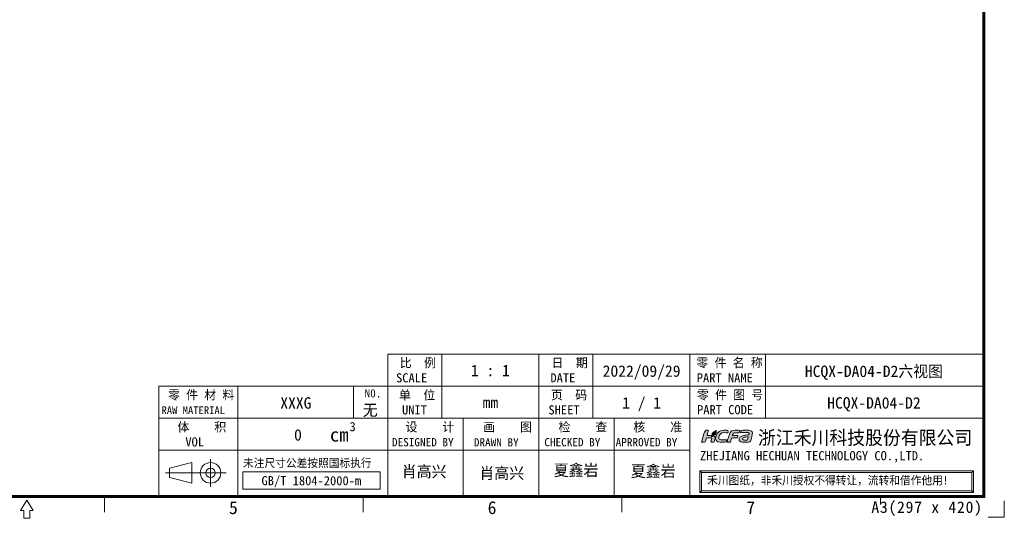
# Model space of a CAD drawing. Header units: millimetres. Extents: x 0 to 427, y 0 to 299.
# Tile 53 of 54: x 212 to 427, y 0 to 109. Entities that reach past the tile are written whole.
import ezdxf
from ezdxf.enums import TextEntityAlignment as Align

# ---------------------------------------------------------------- set-up
doc = ezdxf.new("R2010")
doc.units = ezdxf.units.MM
doc.header["$LTSCALE"] = 23.1
doc.header["$MEASUREMENT"] = 0
doc.layers.get('0').update_dxf_attribs({"lineweight": 18})
for name, color, linetype, lineweight in [('粗实线', 7, 'Continuous', 30), ('细实线层', 7, 'Continuous', 18), ('限高区域④', 3, 'Continuous', 18), ('限高区域⑤', 4, 'Continuous', 18)]:
    doc.layers.add(name, color=color, linetype=linetype, lineweight=lineweight)
doc.styles.add('鸿蒙CAD', font='txt')

# ---------------------------------------------------------------- blocks, each defined once
blk = doc.blocks.new('hcfa')
at = {"layer": '限高区域⑤'}
h = blk.add_hatch(color=164, dxfattribs=at)
edge = h.paths.add_edge_path(flags=0)
edge.add_spline(control_points=[(7.07, 2.36), (6.56, 2.36), (5.94, 2.45), (5.68, 1.95)], knot_values=[0, 0, 0, 0, 1.537659, 1.537659, 1.537659, 1.537659], weights=[1, 1, 1, 1], degree=3, periodic=0)
edge.add_spline(control_points=[(5.68, 1.95), (5.5, 1.6), (5.1, 0.37), (5.04, 0.05)], knot_values=[0, 0, 0, 0, 2.013709, 2.013709, 2.013709, 2.013709], weights=[1, 1, 1, 1], degree=3, periodic=0)
edge.add_line((5.04, 0.05), (5.05, 0))
edge.add_line((5.05, 0), (5.11, -0.03))
edge.add_line((5.11, -0.03), (5.37, -0.03))
edge.add_line((5.37, -0.03), (5.64, -0.03))
edge.add_spline(control_points=[(5.64, -0.03), (5.76, -0.03), (5.74, 0.02), (5.79, 0.22)], knot_values=[0, 0, 0, 0, 0.325713, 0.325713, 0.325713, 0.325713], weights=[1, 1, 1, 1], degree=3, periodic=0)
edge.add_spline(control_points=[(5.79, 0.22), (5.83, 0.33), (5.92, 0.77), (6.02, 0.82)], knot_values=[0, 0, 0, 0, 0.649887, 0.649887, 0.649887, 0.649887], weights=[1, 1, 1, 1], degree=3, periodic=0)
edge.add_spline(control_points=[(6.02, 0.82), (6.12, 0.94), (6.84, 0.81), (7.05, 0.86)], knot_values=[0, 0, 0, 0, 1.042012, 1.042012, 1.042012, 1.042012], weights=[1, 1, 1, 1], degree=3, periodic=0)
edge.add_spline(control_points=[(7.05, 0.86), (7.09, 0.87), (7.11, 0.89), (7.12, 0.92)], knot_values=[0, 0, 0, 0, 0.09894, 0.09894, 0.09894, 0.09894], weights=[1, 1, 1, 1], degree=3, periodic=0)
edge.add_spline(control_points=[(7.12, 0.92), (7.14, 0.97), (7.21, 1.14), (7.21, 1.2)], knot_values=[0, 0, 0, 0, 0.29547, 0.29547, 0.29547, 0.29547], weights=[1, 1, 1, 1], degree=3, periodic=0)
edge.add_spline(control_points=[(7.21, 1.2), (7.21, 1.24), (7.23, 1.29), (7.18, 1.3)], knot_values=[0, 0, 0, 0, 0.12492, 0.12492, 0.12492, 0.12492], weights=[1, 1, 1, 1], degree=3, periodic=0)
edge.add_spline(control_points=[(7.18, 1.3), (6.84, 1.38), (6.46, 1.35), (6.12, 1.32)], knot_values=[0, 0, 0, 0, 1.062134, 1.062134, 1.062134, 1.062134], weights=[1, 1, 1, 1], degree=3, periodic=0)
edge.add_spline(control_points=[(6.12, 1.32), (6.12, 1.37), (6.16, 1.49), (6.17, 1.54)], knot_values=[0, 0, 0, 0, 0.222512, 0.222512, 0.222512, 0.222512], weights=[1, 1, 1, 1], degree=3, periodic=0)
edge.add_line((6.17, 1.54), (6.24, 1.68))
edge.add_line((6.24, 1.68), (6.36, 1.79))
edge.add_line((6.36, 1.79), (6.51, 1.84))
edge.add_line((6.51, 1.84), (6.7, 1.86))
edge.add_line((6.7, 1.86), (6.94, 1.86))
edge.add_line((6.94, 1.86), (7.19, 1.86))
edge.add_spline(control_points=[(7.19, 1.86), (7.31, 1.86), (7.45, 1.84), (7.48, 1.91)], knot_values=[0, 0, 0, 0, 0.307412, 0.307412, 0.307412, 0.307412], weights=[1, 1, 1, 1], degree=3, periodic=0)
edge.add_spline(control_points=[(7.48, 1.91), (7.5, 1.96), (7.57, 2.13), (7.57, 2.19)], knot_values=[0, 0, 0, 0, 0.295458, 0.295458, 0.295458, 0.295458], weights=[1, 1, 1, 1], degree=3, periodic=0)
edge.add_spline(control_points=[(7.57, 2.19), (7.57, 2.25), (7.56, 2.29), (7.49, 2.32)], knot_values=[0, 0, 0, 0, 0.162305, 0.162305, 0.162305, 0.162305], weights=[1, 1, 1, 1], degree=3, periodic=0)
edge.add_spline(control_points=[(7.49, 2.32), (7.38, 2.36), (7.17, 2.36), (7.07, 2.36)], knot_values=[0, 0, 0, 0, 0.4222, 0.4222, 0.4222, 0.4222], weights=[1, 1, 1, 1], degree=3, periodic=0)
edge = h.paths.add_edge_path(flags=0)
edge.add_spline(control_points=[(3.72, 1.65), (4.08, 2.02), (4.83, 1.84), (5.23, 1.86)], knot_values=[0, 0, 0, 0, 1.564995, 1.564995, 1.564995, 1.564995], weights=[1, 1, 1, 1], degree=3, periodic=0)
edge.add_spline(control_points=[(5.23, 1.86), (5.27, 1.86), (5.31, 2.17), (5.2, 2.29)], knot_values=[0, 0, 0, 0, 0.452649, 0.452649, 0.452649, 0.452649], weights=[1, 1, 1, 1], degree=3, periodic=0)
edge.add_spline(control_points=[(5.2, 2.29), (5.15, 2.34), (5.05, 2.36), (4.95, 2.37)], knot_values=[0, 0, 0, 0, 0.26521, 0.26521, 0.26521, 0.26521], weights=[1, 1, 1, 1], degree=3, periodic=0)
edge.add_spline(control_points=[(4.95, 2.37), (4.27, 2.4), (3.51, 2.36), (3.08, 1.72)], knot_values=[0, 0, 0, 0, 2.081034, 2.081034, 2.081034, 2.081034], weights=[1, 1, 1, 1], degree=3, periodic=0)
edge.add_spline(control_points=[(3.08, 1.72), (2.87, 1.41), (2.66, 0.72), (2.88, 0.37)], knot_values=[0, 0, 0, 0, 1.416581, 1.416581, 1.416581, 1.416581], weights=[1, 1, 1, 1], degree=3, periodic=0)
edge.add_spline(control_points=[(2.88, 0.37), (2.95, 0.26), (3.06, 0.13), (3.25, 0.08)], knot_values=[0, 0, 0, 0, 0.485963, 0.485963, 0.485963, 0.485963], weights=[1, 1, 1, 1], degree=3, periodic=0)
edge.add_spline(control_points=[(3.25, 0.08), (3.71, -0.04), (4.59, -0.06), (4.85, 0.08)], knot_values=[0, 0, 0, 0, 1.622869, 1.622869, 1.622869, 1.622869], weights=[1, 1, 1, 1], degree=3, periodic=0)
edge.add_spline(control_points=[(4.85, 0.08), (4.96, 0.13), (5.03, 0.39), (5, 0.47)], knot_values=[0, 0, 0, 0, 0.439849, 0.439849, 0.439849, 0.439849], weights=[1, 1, 1, 1], degree=3, periodic=0)
edge.add_spline(control_points=[(5, 0.47), (4.99, 0.51), (4.61, 0.46), (4.52, 0.46)], knot_values=[0, 0, 0, 0, 0.489965, 0.489965, 0.489965, 0.489965], weights=[1, 1, 1, 1], degree=3, periodic=0)
edge.add_spline(control_points=[(4.52, 0.46), (4.29, 0.45), (3.89, 0.42), (3.69, 0.5)], knot_values=[0, 0, 0, 0, 0.834259, 0.834259, 0.834259, 0.834259], weights=[1, 1, 1, 1], degree=3, periodic=0)
edge.add_spline(control_points=[(3.69, 0.5), (3.51, 0.58), (3.39, 0.62), (3.39, 0.8)], knot_values=[0, 0, 0, 0, 0.459489, 0.459489, 0.459489, 0.459489], weights=[1, 1, 1, 1], degree=3, periodic=0)
edge.add_spline(control_points=[(3.39, 0.8), (3.39, 1.04), (3.54, 1.47), (3.72, 1.65)], knot_values=[0, 0, 0, 0, 0.925524, 0.925524, 0.925524, 0.925524], weights=[1, 1, 1, 1], degree=3, periodic=0)
edge = h.paths.add_edge_path(flags=0)
edge.add_spline(control_points=[(1.07, 1.31), (1.08, 1.43), (1.2, 1.78), (1.24, 1.9)], knot_values=[0, 0, 0, 0, 0.611736, 0.611736, 0.611736, 0.611736], weights=[1, 1, 1, 1], degree=3, periodic=0)
edge.add_spline(control_points=[(1.24, 1.9), (1.26, 1.97), (1.36, 2.23), (1.36, 2.28)], knot_values=[0, 0, 0, 0, 0.393712, 0.393712, 0.393712, 0.393712], weights=[1, 1, 1, 1], degree=3, periodic=0)
edge.add_spline(control_points=[(1.36, 2.28), (1.36, 2.39), (1.07, 2.39), (0.92, 2.35)], knot_values=[0, 0, 0, 0, 0.475712, 0.475712, 0.475712, 0.475712], weights=[1, 1, 1, 1], degree=3, periodic=0)
edge.add_spline(control_points=[(0.92, 2.35), (0.83, 2.31), (0.74, 2.24), (0.68, 2.17)], knot_values=[0, 0, 0, 0, 0.3056, 0.3056, 0.3056, 0.3056], weights=[1, 1, 1, 1], degree=3, periodic=0)
edge.add_spline(control_points=[(0.68, 2.17), (0.61, 2.08), (0.53, 1.93), (0.5, 1.82)], knot_values=[0, 0, 0, 0, 0.395977, 0.395977, 0.395977, 0.395977], weights=[1, 1, 1, 1], degree=3, periodic=0)
edge.add_spline(control_points=[(0.5, 1.82), (0.35, 1.34), (0.22, 0.86), (0.09, 0.38)], knot_values=[0, 0, 0, 0, 1.492002, 1.492002, 1.492002, 1.492002], weights=[1, 1, 1, 1], degree=3, periodic=0)
edge.add_spline(control_points=[(0.09, 0.38), (0.07, 0.32), (-0.01, 0.1), (-0.01, 0.05)], knot_values=[0, 0, 0, 0, 0.349975, 0.349975, 0.349975, 0.349975], weights=[1, 1, 1, 1], degree=3, periodic=0)
edge.add_line((-0.01, 0.05), (0, 0))
edge.add_line((0, 0), (0.06, -0.03))
edge.add_line((0.06, -0.03), (0.32, -0.03))
edge.add_line((0.32, -0.03), (0.59, -0.03))
edge.add_line((0.59, -0.03), (0.66, -0.01))
edge.add_line((0.66, -0.01), (0.7, 0.05))
edge.add_line((0.7, 0.05), (0.75, 0.22))
edge.add_line((0.75, 0.22), (0.82, 0.46))
edge.add_line((0.82, 0.46), (0.89, 0.69))
edge.add_spline(control_points=[(0.89, 0.69), (0.91, 0.76), (0.93, 0.77), (0.99, 0.8)], knot_values=[0, 0, 0, 0, 0.153682, 0.153682, 0.153682, 0.153682], weights=[1, 1, 1, 1], degree=3, periodic=0)
edge.add_spline(control_points=[(0.99, 0.8), (1.12, 0.86), (1.89, 0.9), (1.97, 0.81)], knot_values=[0, 0, 0, 0, 0.989394, 0.989394, 0.989394, 0.989394], weights=[1, 1, 1, 1], degree=3, periodic=0)
edge.add_spline(control_points=[(1.97, 0.81), (2.06, 0.7), (1.94, 0.45), (1.89, 0.3)], knot_values=[0, 0, 0, 0, 0.534984, 0.534984, 0.534984, 0.534984], weights=[1, 1, 1, 1], degree=3, periodic=0)
edge.add_line((1.89, 0.3), (1.83, 0.1))
edge.add_line((1.83, 0.1), (1.83, 0.01))
edge.add_line((1.83, 0.01), (1.86, -0.02))
edge.add_line((1.86, -0.02), (1.9, -0.03))
edge.add_line((1.9, -0.03), (2.14, -0.03))
edge.add_line((2.14, -0.03), (2.39, -0.03))
edge.add_spline(control_points=[(2.39, -0.03), (2.47, -0.03), (2.66, 0.65), (2.66, 0.77)], knot_values=[0, 0, 0, 0, 0.854359, 0.854359, 0.854359, 0.854359], weights=[1, 1, 1, 1], degree=3, periodic=0)
edge.add_spline(control_points=[(2.66, 0.77), (2.66, 0.98), (2.57, 1.1), (2.45, 1.19)], knot_values=[0, 0, 0, 0, 0.485363, 0.485363, 0.485363, 0.485363], weights=[1, 1, 1, 1], degree=3, periodic=0)
edge.add_spline(control_points=[(2.45, 1.19), (2.4, 1.22), (2.34, 1.25), (2.28, 1.27)], knot_values=[0, 0, 0, 0, 0.194624, 0.194624, 0.194624, 0.194624], weights=[1, 1, 1, 1], degree=3, periodic=0)
edge.add_spline(control_points=[(2.28, 1.27), (2.25, 1.27), (2.22, 1.27), (2.19, 1.26)], knot_values=[0, 0, 0, 0, 0.08842, 0.08842, 0.08842, 0.08842], weights=[1, 1, 1, 1], degree=3, periodic=0)
edge.add_spline(control_points=[(2.19, 1.26), (2.15, 1.09), (2.21, 1.14), (2.01, 1.05)], knot_values=[0, 0, 0, 0, 0.30703, 0.30703, 0.30703, 0.30703], weights=[1, 1, 1, 1], degree=3, periodic=0)
edge.add_spline(control_points=[(2.01, 1.05), (1.98, 1.04), (2, 1.04), (1.96, 1.03)], knot_values=[0, 0, 0, 0, 0.060036, 0.060036, 0.060036, 0.060036], weights=[1, 1, 1, 1], degree=3, periodic=0)
edge.add_spline(control_points=[(1.96, 1.03), (1.96, 1.1), (1.99, 1.22), (2.03, 1.33)], knot_values=[0, 0, 0, 0, 0.30846, 0.30846, 0.30846, 0.30846], weights=[1, 1, 1, 1], degree=3, periodic=0)
edge.add_spline(control_points=[(2.03, 1.33), (1.71, 1.37), (1.35, 1.32), (1.07, 1.31)], knot_values=[0, 0, 0, 0, 0.957715, 0.957715, 0.957715, 0.957715], weights=[1, 1, 1, 1], degree=3, periodic=0)
edge = h.paths.add_edge_path(flags=0)
edge.add_spline(control_points=[(9.76, 0.39), (9.93, 0.81), (10.07, 1.5), (10.1, 1.82)], knot_values=[0, 0, 0, 0, 1.476866, 1.476866, 1.476866, 1.476866], weights=[1, 1, 1, 1], degree=3, periodic=0)
edge.add_spline(control_points=[(10.1, 1.82), (10.09, 1.99), (10.01, 2.14), (9.78, 2.25)], knot_values=[0, 0, 0, 0, 0.565204, 0.565204, 0.565204, 0.565204], weights=[1, 1, 1, 1], degree=3, periodic=0)
edge.add_spline(control_points=[(9.78, 2.25), (9.53, 2.38), (9.13, 2.37), (8.82, 2.37)], knot_values=[0, 0, 0, 0, 0.980073, 0.980073, 0.980073, 0.980073], weights=[1, 1, 1, 1], degree=3, periodic=0)
edge.add_spline(control_points=[(8.82, 2.37), (8.55, 2.37), (8.28, 2.37), (8.04, 2.34)], knot_values=[0, 0, 0, 0, 0.776225, 0.776225, 0.776225, 0.776225], weights=[1, 1, 1, 1], degree=3, periodic=0)
edge.add_spline(control_points=[(8.04, 2.34), (7.98, 2.33), (7.9, 2.32), (7.86, 2.29)], knot_values=[0, 0, 0, 0, 0.194586, 0.194586, 0.194586, 0.194586], weights=[1, 1, 1, 1], degree=3, periodic=0)
edge.add_spline(control_points=[(7.86, 2.29), (7.79, 2.25), (7.73, 2), (7.71, 1.93)], knot_values=[0, 0, 0, 0, 0.401562, 0.401562, 0.401562, 0.401562], weights=[1, 1, 1, 1], degree=3, periodic=0)
edge.add_spline(control_points=[(7.71, 1.93), (7.7, 1.89), (7.68, 1.86), (7.72, 1.86)], knot_values=[0, 0, 0, 0, 0.087937, 0.087937, 0.087937, 0.087937], weights=[1, 1, 1, 1], degree=3, periodic=0)
edge.add_spline(control_points=[(7.72, 1.86), (8.06, 1.9), (9.44, 2.11), (9.44, 1.71)], knot_values=[0, 0, 0, 0, 1.829051, 1.829051, 1.829051, 1.829051], weights=[1, 1, 1, 1], degree=3, periodic=0)
edge.add_spline(control_points=[(9.44, 1.71), (9.44, 1.65), (9.43, 1.5), (9.4, 1.48)], knot_values=[0, 0, 0, 0, 0.229888, 0.229888, 0.229888, 0.229888], weights=[1, 1, 1, 1], degree=3, periodic=0)
edge.add_spline(control_points=[(9.4, 1.48), (9.39, 1.47), (9.38, 1.47), (9.36, 1.47)], knot_values=[0, 0, 0, 0, 0.043267, 0.043267, 0.043267, 0.043267], weights=[1, 1, 1, 1], degree=3, periodic=0)
edge.add_spline(control_points=[(9.36, 1.47), (8.99, 1.39), (8.61, 1.41), (8.23, 1.31)], knot_values=[0, 0, 0, 0, 1.144446, 1.144446, 1.144446, 1.144446], weights=[1, 1, 1, 1], degree=3, periodic=0)
edge.add_spline(control_points=[(8.23, 1.31), (8.05, 1.26), (7.85, 1.18), (7.71, 1.07)], knot_values=[0, 0, 0, 0, 0.580179, 0.580179, 0.580179, 0.580179], weights=[1, 1, 1, 1], degree=3, periodic=0)
edge.add_spline(control_points=[(7.71, 1.07), (7.64, 1.01), (7.57, 0.94), (7.52, 0.87)], knot_values=[0, 0, 0, 0, 0.273949, 0.273949, 0.273949, 0.273949], weights=[1, 1, 1, 1], degree=3, periodic=0)
edge.add_spline(control_points=[(7.52, 0.87), (7.44, 0.72), (7.38, 0.48), (7.47, 0.32)], knot_values=[0, 0, 0, 0, 0.568587, 0.568587, 0.568587, 0.568587], weights=[1, 1, 1, 1], degree=3, periodic=0)
edge.add_spline(control_points=[(7.47, 0.32), (7.5, 0.28), (7.53, 0.24), (7.57, 0.21)], knot_values=[0, 0, 0, 0, 0.150189, 0.150189, 0.150189, 0.150189], weights=[1, 1, 1, 1], degree=3, periodic=0)
edge.add_spline(control_points=[(7.57, 0.21), (7.78, -0.01), (8.48, -0.04), (8.78, -0.02)], knot_values=[0, 0, 0, 0, 1.257613, 1.257613, 1.257613, 1.257613], weights=[1, 1, 1, 1], degree=3, periodic=0)
edge.add_spline(control_points=[(8.78, -0.02), (8.82, -0.02), (8.85, -0.02), (8.96, -0.01)], knot_values=[0, 0, 0, 0, 0.175069, 0.175069, 0.175069, 0.175069], weights=[1, 1, 1, 1], degree=3, periodic=0)
edge.add_spline(control_points=[(8.96, -0.01), (8.96, -0.01), (8.95, -0.04), (8.95, -0.04)], knot_values=[0, 0, 0, 0, 0.027876, 0.027876, 0.027876, 0.027876], weights=[1, 1, 1, 1], degree=3, periodic=0)
edge.add_spline(control_points=[(8.95, -0.04), (8.95, -0.04), (8.95, -0.04), (8.96, -0.04)], knot_values=[0, 0, 0, 0, 0.003955, 0.003955, 0.003955, 0.003955], weights=[1, 1, 1, 1], degree=3, periodic=0)
edge.add_spline(control_points=[(8.96, -0.04), (9.17, -0.04), (9.51, -0.01), (9.57, 0.04)], knot_values=[0, 0, 0, 0, 0.620186, 0.620186, 0.620186, 0.620186], weights=[1, 1, 1, 1], degree=3, periodic=0)
edge.add_spline(control_points=[(9.57, 0.04), (9.64, 0.1), (9.72, 0.29), (9.76, 0.39)], knot_values=[0, 0, 0, 0, 0.400766, 0.400766, 0.400766, 0.400766], weights=[1, 1, 1, 1], degree=3, periodic=0)
edge = h.paths.add_edge_path(flags=0)
edge.add_spline(control_points=[(9.27, 1.06), (9.24, 0.91), (9.12, 0.54), (9.07, 0.41)], knot_values=[0, 0, 0, 0, 0.674769, 0.674769, 0.674769, 0.674769], weights=[1, 1, 1, 1], degree=3, periodic=0)
edge.add_spline(control_points=[(9.07, 0.41), (8.88, 0.41), (8.11, 0.36), (8.11, 0.65)], knot_values=[0, 0, 0, 0, 1.063898, 1.063898, 1.063898, 1.063898], weights=[1, 1, 1, 1], degree=3, periodic=0)
edge.add_spline(control_points=[(8.11, 0.65), (8.11, 0.76), (8.19, 0.85), (8.26, 0.9)], knot_values=[0, 0, 0, 0, 0.307152, 0.307152, 0.307152, 0.307152], weights=[1, 1, 1, 1], degree=3, periodic=0)
edge.add_spline(control_points=[(8.26, 0.9), (8.43, 1.01), (9.09, 1.06), (9.27, 1.06)], knot_values=[0, 0, 0, 0, 1.034719, 1.034719, 1.034719, 1.034719], weights=[1, 1, 1, 1], degree=3, periodic=0)
h = blk.add_hatch(color=82, dxfattribs=at)
edge = h.paths.add_edge_path(flags=0)
edge.add_spline(control_points=[(2.71, 1.97), (2.54, 1.64), (2.3, 1.69), (2.12, 1.4)], knot_values=[0, 0, 0, 0, 0.82939, 0.82939, 0.82939, 0.82939], weights=[1, 1, 1, 1], degree=3, periodic=0)
edge.add_spline(control_points=[(2.12, 1.4), (2.08, 1.35), (2.02, 1.18), (2.02, 1.11)], knot_values=[0, 0, 0, 0, 0.312404, 0.312404, 0.312404, 0.312404], weights=[1, 1, 1, 1], degree=3, periodic=0)
edge.add_spline(control_points=[(2.02, 1.11), (2.03, 1.11), (2.03, 1.11), (2.04, 1.12)], knot_values=[0, 0, 0, 0, 0.027389, 0.027389, 0.027389, 0.027389], weights=[1, 1, 1, 1], degree=3, periodic=0)
edge.add_spline(control_points=[(2.04, 1.12), (2.14, 1.16), (2.1, 1.13), (2.13, 1.24)], knot_values=[0, 0, 0, 0, 0.167444, 0.167444, 0.167444, 0.167444], weights=[1, 1, 1, 1], degree=3, periodic=0)
edge.add_spline(control_points=[(2.13, 1.24), (2.14, 1.27), (2.14, 1.28), (2.15, 1.31)], knot_values=[0, 0, 0, 0, 0.070921, 0.070921, 0.070921, 0.070921], weights=[1, 1, 1, 1], degree=3, periodic=0)
edge.add_spline(control_points=[(2.15, 1.31), (2.51, 1.32), (2.84, 1.56), (2.9, 1.92)], knot_values=[0, 0, 0, 0, 1.055102, 1.055102, 1.055102, 1.055102], weights=[1, 1, 1, 1], degree=3, periodic=0)
edge.add_spline(control_points=[(2.9, 1.92), (2.91, 1.98), (2.92, 2.04), (2.92, 2.11)], knot_values=[0, 0, 0, 0, 0.188525, 0.188525, 0.188525, 0.188525], weights=[1, 1, 1, 1], degree=3, periodic=0)
edge.add_spline(control_points=[(2.92, 2.11), (2.92, 2.11), (2.92, 2.25), (2.92, 2.25)], knot_values=[0, 0, 0, 0, 0.144713, 0.144713, 0.144713, 0.144713], weights=[1, 1, 1, 1], degree=3, periodic=0)
edge.add_spline(control_points=[(2.92, 2.25), (2.92, 2.29), (2.92, 2.32), (2.92, 2.37)], knot_values=[0, 0, 0, 0, 0.119576, 0.119576, 0.119576, 0.119576], weights=[1, 1, 1, 1], degree=3, periodic=0)
edge.add_spline(control_points=[(2.92, 2.37), (2.87, 2.37), (2.88, 2.33), (2.79, 2.25)], knot_values=[0, 0, 0, 0, 0.180649, 0.180649, 0.180649, 0.180649], weights=[1, 1, 1, 1], degree=3, periodic=0)
edge.add_spline(control_points=[(2.79, 2.25), (2.66, 2.14), (2.52, 2.13), (2.35, 2.01)], knot_values=[0, 0, 0, 0, 0.50668, 0.50668, 0.50668, 0.50668], weights=[1, 1, 1, 1], degree=3, periodic=0)
edge.add_spline(control_points=[(2.35, 2.01), (2.26, 1.95), (2.18, 1.87), (2.13, 1.77)], knot_values=[0, 0, 0, 0, 0.326484, 0.326484, 0.326484, 0.326484], weights=[1, 1, 1, 1], degree=3, periodic=0)
edge.add_spline(control_points=[(2.13, 1.77), (2.11, 1.72), (2.08, 1.67), (2.07, 1.6)], knot_values=[0, 0, 0, 0, 0.179769, 0.179769, 0.179769, 0.179769], weights=[1, 1, 1, 1], degree=3, periodic=0)
edge.add_spline(control_points=[(2.07, 1.6), (2.07, 1.59), (2.05, 1.39), (2.08, 1.39)], knot_values=[0, 0, 0, 0, 0.221687, 0.221687, 0.221687, 0.221687], weights=[1, 1, 1, 1], degree=3, periodic=0)
edge.add_spline(control_points=[(2.08, 1.39), (2.1, 1.46), (2.17, 1.57), (2.3, 1.65)], knot_values=[0, 0, 0, 0, 0.3504, 0.3504, 0.3504, 0.3504], weights=[1, 1, 1, 1], degree=3, periodic=0)
edge.add_spline(control_points=[(2.3, 1.65), (2.49, 1.77), (2.61, 1.83), (2.71, 1.97)], knot_values=[0, 0, 0, 0, 0.521681, 0.521681, 0.521681, 0.521681], weights=[1, 1, 1, 1], degree=3, periodic=0)
at = {"layer": '限高区域④', "color": 164}
for points, knots in [([(-0.01, 0.05), (-0.01, 0.02), (-0.01, -0.03), (0.06, -0.03), (0.06, -0.03), (0.06, -0.03), (0.59, -0.03), (0.59, -0.03), (0.59, -0.03), (0.71, -0.03), (0.72, 0.1), (0.75, 0.22), (0.75, 0.22), (0.75, 0.22), (0.89, 0.69), (0.89, 0.69), (0.89, 0.69), (0.91, 0.76), (0.93, 0.77), (0.99, 0.8), (0.99, 0.8), (1.12, 0.86), (1.89, 0.9), (1.97, 0.81), (1.97, 0.81), (2.06, 0.7), (1.94, 0.45), (1.89, 0.3), (1.89, 0.3), (1.87, 0.21), (1.75, -0.03), (1.9, -0.03), (1.9, -0.03), (1.9, -0.03), (2.39, -0.03), (2.39, -0.03), (2.39, -0.03), (2.47, -0.03), (2.66, 0.65), (2.66, 0.77), (2.66, 0.77), (2.66, 0.98), (2.57, 1.1), (2.45, 1.19), (2.45, 1.19), (2.4, 1.22), (2.34, 1.25), (2.28, 1.27), (2.28, 1.27), (2.25, 1.27), (2.22, 1.27), (2.19, 1.26), (2.19, 1.26), (2.15, 1.09), (2.21, 1.14), (2.01, 1.05), (2.01, 1.05), (1.98, 1.04), (2, 1.04), (1.96, 1.03), (1.96, 1.03), (1.96, 1.1), (1.99, 1.22), (2.03, 1.33), (2.03, 1.33), (1.71, 1.37), (1.35, 1.32), (1.07, 1.31), (1.07, 1.31), (1.08, 1.43), (1.2, 1.78), (1.24, 1.9), (1.24, 1.9), (1.26, 1.97), (1.36, 2.23), (1.36, 2.28), (1.36, 2.28), (1.36, 2.39), (1.07, 2.39), (0.92, 2.35), (0.92, 2.35), (0.83, 2.31), (0.74, 2.24), (0.68, 2.17), (0.68, 2.17), (0.61, 2.08), (0.53, 1.93), (0.5, 1.82), (0.5, 1.82), (0.35, 1.34), (0.22, 0.86), (0.09, 0.38), (0.09, 0.38), (0.07, 0.32), (-0.01, 0.1), (-0.01, 0.05)], [0, 0, 0, 0, 0.447956, 0.447956, 0.447956, 0.447956, 0.895911, 0.895911, 0.895911, 0.895911, 1.343867, 1.343867, 1.343867, 1.343867, 1.791822, 1.791822, 1.791822, 1.791822, 2.239778, 2.239778, 2.239778, 2.239778, 2.687733, 2.687733, 2.687733, 2.687733, 3.135689, 3.135689, 3.135689, 3.135689, 3.583645, 3.583645, 3.583645, 3.583645, 4.0316, 4.0316, 4.0316, 4.0316, 4.479556, 4.479556, 4.479556, 4.479556, 4.927511, 4.927511, 4.927511, 4.927511, 5.375467, 5.375467, 5.375467, 5.375467, 5.823423, 5.823423, 5.823423, 5.823423, 6.271378, 6.271378, 6.271378, 6.271378, 6.719334, 6.719334, 6.719334, 6.719334, 7.167289, 7.167289, 7.167289, 7.167289, 7.615245, 7.615245, 7.615245, 7.615245, 8.0632, 8.0632, 8.0632, 8.0632, 8.511156, 8.511156, 8.511156, 8.511156, 8.959112, 8.959112, 8.959112, 8.959112, 9.407067, 9.407067, 9.407067, 9.407067, 9.855023, 9.855023, 9.855023, 9.855023, 10.302978, 10.302978, 10.302978, 10.302978, 11.198889, 11.198889, 11.198889, 11.198889]), ([(2.88, 0.37), (2.95, 0.26), (3.06, 0.13), (3.25, 0.08), (3.25, 0.08), (3.71, -0.04), (4.59, -0.06), (4.85, 0.08), (4.85, 0.08), (4.96, 0.13), (5.03, 0.39), (5, 0.47), (5, 0.47), (4.99, 0.51), (4.61, 0.46), (4.52, 0.46), (4.52, 0.46), (4.29, 0.45), (3.89, 0.42), (3.69, 0.5), (3.69, 0.5), (3.51, 0.58), (3.39, 0.62), (3.39, 0.8), (3.39, 0.8), (3.39, 1.04), (3.54, 1.47), (3.72, 1.65), (3.72, 1.65), (4.08, 2.02), (4.83, 1.84), (5.23, 1.86), (5.23, 1.86), (5.27, 1.86), (5.31, 2.17), (5.2, 2.29), (5.2, 2.29), (5.15, 2.34), (5.05, 2.36), (4.95, 2.37), (4.95, 2.37), (4.27, 2.4), (3.51, 2.36), (3.08, 1.72), (3.08, 1.72), (2.87, 1.41), (2.66, 0.72), (2.88, 0.37)], [0, 0, 0, 0, 0.839975, 0.839975, 0.839975, 0.839975, 1.679949, 1.679949, 1.679949, 1.679949, 2.519924, 2.519924, 2.519924, 2.519924, 3.359898, 3.359898, 3.359898, 3.359898, 4.199873, 4.199873, 4.199873, 4.199873, 5.039847, 5.039847, 5.039847, 5.039847, 5.879822, 5.879822, 5.879822, 5.879822, 6.719796, 6.719796, 6.719796, 6.719796, 7.559771, 7.559771, 7.559771, 7.559771, 8.399745, 8.399745, 8.399745, 8.399745, 9.23972, 9.23972, 9.23972, 9.23972, 10.919669, 10.919669, 10.919669, 10.919669]), ([(5.04, 0.05), (5.04, 0.02), (5.04, -0.03), (5.11, -0.03), (5.11, -0.03), (5.11, -0.03), (5.64, -0.03), (5.64, -0.03), (5.64, -0.03), (5.76, -0.03), (5.74, 0.02), (5.79, 0.22), (5.79, 0.22), (5.83, 0.33), (5.92, 0.77), (6.02, 0.82), (6.02, 0.82), (6.12, 0.94), (6.84, 0.81), (7.05, 0.86), (7.05, 0.86), (7.09, 0.87), (7.11, 0.89), (7.12, 0.92), (7.12, 0.92), (7.14, 0.97), (7.21, 1.14), (7.21, 1.2), (7.21, 1.2), (7.21, 1.24), (7.23, 1.29), (7.18, 1.3), (7.18, 1.3), (6.84, 1.38), (6.46, 1.35), (6.12, 1.32), (6.12, 1.32), (6.12, 1.37), (6.16, 1.49), (6.17, 1.54), (6.17, 1.54), (6.24, 1.77), (6.43, 1.86), (6.7, 1.86), (6.7, 1.86), (6.7, 1.86), (7.19, 1.86), (7.19, 1.86), (7.19, 1.86), (7.31, 1.86), (7.45, 1.84), (7.48, 1.91), (7.48, 1.91), (7.5, 1.96), (7.57, 2.13), (7.57, 2.19), (7.57, 2.19), (7.57, 2.25), (7.56, 2.29), (7.49, 2.32), (7.49, 2.32), (7.38, 2.36), (7.17, 2.36), (7.07, 2.36), (7.07, 2.36), (6.56, 2.36), (5.94, 2.45), (5.68, 1.95), (5.68, 1.95), (5.5, 1.6), (5.1, 0.37), (5.04, 0.05)], [0, 0, 0, 0, 0.541079, 0.541079, 0.541079, 0.541079, 1.082157, 1.082157, 1.082157, 1.082157, 1.623236, 1.623236, 1.623236, 1.623236, 2.164314, 2.164314, 2.164314, 2.164314, 2.705393, 2.705393, 2.705393, 2.705393, 3.246471, 3.246471, 3.246471, 3.246471, 3.78755, 3.78755, 3.78755, 3.78755, 4.328628, 4.328628, 4.328628, 4.328628, 4.869707, 4.869707, 4.869707, 4.869707, 5.410785, 5.410785, 5.410785, 5.410785, 5.951864, 5.951864, 5.951864, 5.951864, 6.492942, 6.492942, 6.492942, 6.492942, 7.034021, 7.034021, 7.034021, 7.034021, 7.575099, 7.575099, 7.575099, 7.575099, 8.116178, 8.116178, 8.116178, 8.116178, 8.657256, 8.657256, 8.657256, 8.657256, 9.198335, 9.198335, 9.198335, 9.198335, 10.280492, 10.280492, 10.280492, 10.280492]), ([(10.1, 1.82), (10.07, 1.5), (9.93, 0.81), (9.76, 0.39), (9.76, 0.39), (9.72, 0.29), (9.64, 0.1), (9.57, 0.04), (9.57, 0.04), (9.51, -0.01), (9.17, -0.04), (8.96, -0.04), (8.96, -0.04), (8.95, -0.04), (8.95, -0.04), (8.95, -0.04), (8.95, -0.04), (8.95, -0.04), (8.96, -0.01), (8.96, -0.01), (8.96, -0.01), (8.85, -0.02), (8.82, -0.02), (8.78, -0.02), (8.78, -0.02), (8.48, -0.04), (7.78, -0.01), (7.57, 0.21), (7.57, 0.21), (7.53, 0.24), (7.5, 0.28), (7.47, 0.32), (7.47, 0.32), (7.38, 0.48), (7.44, 0.72), (7.52, 0.87), (7.52, 0.87), (7.57, 0.94), (7.64, 1.01), (7.71, 1.07), (7.71, 1.07), (7.85, 1.18), (8.05, 1.26), (8.23, 1.31), (8.23, 1.31), (8.61, 1.41), (8.99, 1.39), (9.36, 1.47), (9.36, 1.47), (9.38, 1.47), (9.39, 1.47), (9.4, 1.48), (9.4, 1.48), (9.43, 1.5), (9.44, 1.65), (9.44, 1.71), (9.44, 1.71), (9.44, 2.11), (8.06, 1.9), (7.72, 1.86), (7.72, 1.86), (7.68, 1.86), (7.7, 1.89), (7.71, 1.93), (7.71, 1.93), (7.73, 2), (7.79, 2.25), (7.86, 2.29), (7.86, 2.29), (7.9, 2.32), (7.98, 2.33), (8.04, 2.34), (8.04, 2.34), (8.28, 2.37), (8.55, 2.37), (8.82, 2.37), (8.82, 2.37), (9.13, 2.37), (9.53, 2.38), (9.78, 2.25), (9.78, 2.25), (10.01, 2.14), (10.09, 1.99), (10.1, 1.82)], [0, 0, 0, 0, 0.530859, 0.530859, 0.530859, 0.530859, 1.061719, 1.061719, 1.061719, 1.061719, 1.592578, 1.592578, 1.592578, 1.592578, 2.123437, 2.123437, 2.123437, 2.123437, 2.654297, 2.654297, 2.654297, 2.654297, 3.185156, 3.185156, 3.185156, 3.185156, 3.716015, 3.716015, 3.716015, 3.716015, 4.246875, 4.246875, 4.246875, 4.246875, 4.777734, 4.777734, 4.777734, 4.777734, 5.308593, 5.308593, 5.308593, 5.308593, 5.839453, 5.839453, 5.839453, 5.839453, 6.370312, 6.370312, 6.370312, 6.370312, 6.901171, 6.901171, 6.901171, 6.901171, 7.432031, 7.432031, 7.432031, 7.432031, 7.96289, 7.96289, 7.96289, 7.96289, 8.493749, 8.493749, 8.493749, 8.493749, 9.024609, 9.024609, 9.024609, 9.024609, 9.555468, 9.555468, 9.555468, 9.555468, 10.086327, 10.086327, 10.086327, 10.086327, 10.617187, 10.617187, 10.617187, 10.617187, 11.678906, 11.678906, 11.678906, 11.678906]), ([(9.07, 0.41), (8.88, 0.41), (8.11, 0.36), (8.11, 0.65), (8.11, 0.65), (8.11, 0.76), (8.19, 0.85), (8.26, 0.9), (8.26, 0.9), (8.43, 1.01), (9.09, 1.06), (9.27, 1.06), (9.27, 1.06), (9.24, 0.91), (9.12, 0.54), (9.07, 0.41)], [0, 0, 0, 0, 0.606721, 0.606721, 0.606721, 0.606721, 1.213442, 1.213442, 1.213442, 1.213442, 1.820163, 1.820163, 1.820163, 1.820163, 3.033606, 3.033606, 3.033606, 3.033606])]:
    blk.add_open_spline(points, degree=3, knots=knots, dxfattribs=at)
at = {"layer": '限高区域④', "color": 82}
blk.add_open_spline([(2.02, 1.11), (2.03, 1.11), (2.03, 1.11), (2.04, 1.12), (2.04, 1.12), (2.14, 1.16), (2.1, 1.13), (2.13, 1.24), (2.13, 1.24), (2.14, 1.27), (2.14, 1.28), (2.15, 1.31), (2.15, 1.31), (2.51, 1.32), (2.84, 1.56), (2.9, 1.92), (2.9, 1.92), (2.91, 1.98), (2.92, 2.04), (2.92, 2.11), (2.92, 2.11), (2.92, 2.11), (2.92, 2.25), (2.92, 2.25), (2.92, 2.25), (2.92, 2.29), (2.92, 2.32), (2.92, 2.37), (2.92, 2.37), (2.87, 2.37), (2.88, 2.33), (2.79, 2.25), (2.79, 2.25), (2.66, 2.14), (2.52, 2.13), (2.35, 2.01), (2.35, 2.01), (2.26, 1.95), (2.18, 1.87), (2.13, 1.77), (2.13, 1.77), (2.11, 1.72), (2.08, 1.67), (2.07, 1.6), (2.07, 1.6), (2.07, 1.59), (2.05, 1.39), (2.08, 1.39), (2.08, 1.39), (2.1, 1.46), (2.17, 1.57), (2.3, 1.65), (2.3, 1.65), (2.49, 1.77), (2.61, 1.83), (2.71, 1.97), (2.71, 1.97), (2.54, 1.64), (2.3, 1.69), (2.12, 1.4), (2.12, 1.4), (2.08, 1.35), (2.02, 1.18), (2.02, 1.11)], degree=3, knots=[0, 0, 0, 0, 0.303347, 0.303347, 0.303347, 0.303347, 0.606694, 0.606694, 0.606694, 0.606694, 0.910042, 0.910042, 0.910042, 0.910042, 1.213389, 1.213389, 1.213389, 1.213389, 1.516736, 1.516736, 1.516736, 1.516736, 1.820083, 1.820083, 1.820083, 1.820083, 2.12343, 2.12343, 2.12343, 2.12343, 2.426777, 2.426777, 2.426777, 2.426777, 2.730125, 2.730125, 2.730125, 2.730125, 3.033472, 3.033472, 3.033472, 3.033472, 3.336819, 3.336819, 3.336819, 3.336819, 3.640166, 3.640166, 3.640166, 3.640166, 3.943513, 3.943513, 3.943513, 3.943513, 4.24686, 4.24686, 4.24686, 4.24686, 4.550208, 4.550208, 4.550208, 4.550208, 5.156902, 5.156902, 5.156902, 5.156902], dxfattribs=at)
blk = doc.blocks.new('Plastic_A3')
at = {"layer": '细实线层'}
for p, q in [((647.81, 629.11), (647.81, 339.15)), ((648.03, 629.33), (648.03, 338.92)), ((648.26, 629.56), (648.26, 338.7)), ((647.81, 370.07), (517.81, 370.07)), ((517.81, 370.07), (517.81, 339.15)), ((529.6, 356.07), (529.6, 370.07)), ((550.81, 370.07), (550.81, 339.15)), ((562.6, 356.07), (562.6, 370.07)), ((583.81, 370.07), (583.81, 339.15)), ((600.31, 370.07), (600.31, 356.07)), ((647.81, 363.07), (467.84, 363.07)), ((467.84, 363.07), (467.84, 339.15)), ((485.08, 339.15), (485.08, 363.07)), ((510.31, 363.07), (510.31, 356.07)), ((647.81, 356.07), (467.84, 356.07)), ((534.31, 356.07), (534.31, 339.15)), ((567.31, 356.07), (567.31, 339.15)), ((583.81, 349.07), (467.84, 349.07)), ((470.16, 345.17), (475.04, 346.38)), ((475.04, 346.38), (475.04, 341.87)), ((479.11, 347.12), (479.11, 341.07)), ((469.26, 344.12), (482.51, 344.12)), ((470.16, 345.17), (470.16, 343.08)), ((586.34, 344.21), (585.99, 344.57)), ((645.78, 344.57), (645.43, 344.21)), ((470.16, 343.08), (475.04, 341.87)), ((585.99, 339.83), (586.34, 340.18)), ((645.78, 339.83), (645.43, 340.18)), ((648.26, 338.7), (229.71, 338.7)), ((648.03, 338.92), (229.93, 338.92)), ((647.81, 339.15), (230.16, 339.15)), ((438.98, 338.13), (437.63, 335.87)), ((440.34, 335.87), (438.98, 338.13)), ((455.93, 338.92), (455.93, 335.53)), ((512.43, 338.92), (512.43, 335.53)), ((568.93, 338.92), (568.93, 335.53)), ((625.43, 338.92), (625.43, 337.23)), ((652.5, 334.46), (652.5, 337.99)), ((437.63, 335.87), (438.3, 335.87)), ((438.3, 335.87), (438.3, 334.18)), ((439.66, 335.87), (440.34, 335.87)), ((439.66, 334.18), (439.66, 335.87)), ((438.3, 334.18), (439.66, 334.18)), ((652.5, 334.46), (648.96, 334.46))]:
    blk.add_line(p, q, dxfattribs=at)
for points in [[(486.17, 344.37), (516.17, 344.37), (516.17, 340.52), (486.17, 340.52)], [(585.99, 344.57), (645.78, 344.57), (645.78, 339.83), (585.99, 339.83)], [(586.34, 344.21), (645.43, 344.21), (645.43, 340.18), (586.34, 340.18)]]:
    blk.add_lwpolyline(points, close=True, dxfattribs=at)
for radius in [2.25, 1.04]:
    blk.add_circle((479.11, 344.12), radius, dxfattribs=at)
at = {"layer": '细实线层', "xscale": 1.1, "yscale": 1.1, "zscale": 1.1}
blk.add_blockref('hcfa', (586.38, 350.83), dxfattribs=at)
at = {"layer": '细实线层', "style": '鸿蒙CAD'}
for s, height, p in [('SCALE', 2, (519.63, 363.89)), ('DATE', 2, (553.35, 363.89)), ('N0.', 1.8, (512.76, 360.61)), ('UNIT', 2, (520.93, 356.89)), ('SHEET', 2, (552.92, 356.89)), ('3', 2, (509.46, 353.23)), ('cm', 3, (505.2, 350.96)), ('浙江禾川科技股份有限公司', 3, (598.69, 350.31)), ('VOL', 2, (473.61, 349.89)), ('未注尺寸公差按照国标执行', 1.8, (486.21, 345.36)), ('5', 2.82, (483.15, 335.11)), ('6', 2.82, (539.65, 335.11)), ('7', 2.82, (596.15, 335.11))]:
    blk.add_text(s, height=height, dxfattribs=at).set_placement(p)
for s, insert, char_height, width, attachment_point in [('比  例', (520.44, 366.97), 2, 9.1295, 7), ('日  期', (553.59, 366.97), 2, 11.0714, 7), ('零 件 名 称', (585.25, 366.97), 2, 22.0446, 7), ('PART NAME', (585.32, 363.89), 2, 19.0714, 7), ('零 件 材 料', (469.83, 359.93), 2, 22.0446, 7), ('单  位', (520.27, 359.93), 2, 9.7857, 7), ('页  码', (553.46, 359.93), 2, 9.3482, 7), ('零 件 图 号', (585.35, 359.93), 2, 21.9509, 7), ('RAW MATERIAL', (468.4, 356.96), 1.7, 22.3714, 7), ('PART CODE', (585.38, 356.89), 2, 18.4286, 7), ('体    积', (471.89, 352.93), 2, 16.9866, 7), ('设    计', (521.71, 352.93), 2, 16.7366, 7), ('画    图', (538.67, 352.93), 2, 16.1429, 7), ('检    查', (555.12, 352.93), 2, 16.9866, 7), ('核    准', (571.47, 352.93), 2, 16.7366, 7), ('DESIGNED BY', (518.74, 349.89), 1.8, 21.2143, 7), ('DRAWN BY', (536.62, 349.89), 1.8, 17.7857, 7), ('CHECKED BY', (552.02, 349.89), 1.8, 20.3571, 7), ('APRROVED BY ', (567.6, 349.89), 1.8, 23.7857, 7), ('ZHEJIANG HECHUAN TECHNOLOGY CO.,LTD.', (586.02, 346.35), 2, 83.0571, 7), ('禾川图纸，非禾川授权不得转让，流转和借作他用！', (587.59, 343.38), 1.8, 60.2172, 1), ('{\\T1.1;A3(297 x 420)}', (623.46, 337.87), 2.5, 26.2712, 1)]:
    blk.add_mtext(s, dxfattribs=dict(at, insert=insert, char_height=char_height, width=width, attachment_point=attachment_point))
for tag, p in [('V1.0', (231.67, 610.16)), ('XXXN', (538.26, 343))]:
    blk.add_attdef(tag, p, '', height=2.5, dxfattribs=at)
for tag, height, p in [('XXXE', 2.5, (540.24, 365.07)), ('XXXC', 2.5, (573.27, 365.07)), ('XXXA', 2.5, (624.03, 365.07)), ('XXXG', 2.5, (497.76, 358.07)), ('mm', 2.5, (540.24, 358.07)), ('XXXD', 2.5, (573.27, 358.07)), ('XXXB', 2.5, (624.03, 358.07)), ('XXXK', 2, (514.01, 357.04)), ('XXXM', 2.5, (501.13, 341.19))]:
    blk.add_attdef(tag, text='', height=height, dxfattribs=at).set_placement(p, align=Align.CENTER)
blk.add_attdef('XXXJ', text='', height=2.5, dxfattribs=at).set_placement((503.31, 352.09), align=Align.MIDDLE_RIGHT)

msp = doc.modelspace()

# ---------------------------------------------------------------- block references
at = {"layer": '细实线层'}
ref = msp.add_blockref('Plastic_A3', (-225.46, -334.46), dxfattribs=at)
ref.add_attrib('XXXA', 'HCQX-DA04-D2六视图', dxfattribs={"layer": '粗实线', "height": 2.5, "style": '鸿蒙CAD'}).set_placement((398.56, 33.11), align=Align.TOP_CENTER)
ref.add_attrib('XXXB', 'HCQX-DA04-D2', dxfattribs={"layer": '粗实线', "height": 2.5, "style": '鸿蒙CAD'}).set_placement((398.56, 26.2), align=Align.TOP_CENTER)
ref.add_attrib('XXXC', '2022/09/29', dxfattribs={"layer": '粗实线', "height": 2.5, "style": '鸿蒙CAD'}).set_placement((347.81, 33.16), align=Align.TOP_CENTER)
ref.add_attrib('XXXD', '1 / 1', dxfattribs={"layer": '粗实线', "height": 2.5, "style": '鸿蒙CAD'}).set_placement((347.81, 26.2), align=Align.TOP_CENTER)
ref.add_attrib('mm', 'mm', dxfattribs={"layer": '粗实线', "height": 2.5, "style": '鸿蒙CAD'}).set_placement((314.78, 26.3), align=Align.TOP_CENTER)
ref.add_attrib('XXXE', '1 : 1', dxfattribs={"layer": '粗实线', "height": 2.5, "style": '鸿蒙CAD'}).set_placement((314.78, 33.28), align=Align.TOP_CENTER)
ref.add_attrib('XXXN', '肖高兴', dxfattribs={"layer": '粗实线', "height": 2.5, "style": '鸿蒙CAD'}).set_placement((312.39, 10.86), align=Align.TOP_LEFT)
ref.add_attrib('XXXK', '无', dxfattribs={"layer": '粗实线', "height": 2.5, "style": '鸿蒙CAD'}).set_placement((288.54, 24.63), align=Align.TOP_CENTER)
ref.add_attrib('XXXG', 'XXXG', dxfattribs={"layer": '粗实线', "height": 2.5, "style": '鸿蒙CAD'}).set_placement((272.29, 26.19), align=Align.TOP_CENTER)
ref.add_attrib('XXXJ', '0', dxfattribs={"layer": '粗实线', "height": 2.5, "style": '鸿蒙CAD'}).set_placement((273.6, 19.21), align=Align.TOP_RIGHT)
ref.add_attrib('XXXM', 'GB/T 1804-2000-m', dxfattribs={"layer": '粗实线', "height": 2, "style": '鸿蒙CAD'}).set_placement((275.67, 8.95), align=Align.TOP_CENTER)

# ---------------------------------------------------------------- texts
at = {"lineweight": 0, "char_height": 2.5, "attachment_point": 1, "style": '鸿蒙CAD'}
for s, insert in [('肖高兴', (295.44, 11.2)), ('夏鑫岩', (328.63, 11.49)), ('夏鑫岩', (345.47, 11.28))]:
    msp.add_mtext(s, dxfattribs=dict(at, insert=insert))

doc.saveas('drawing.dxf')
